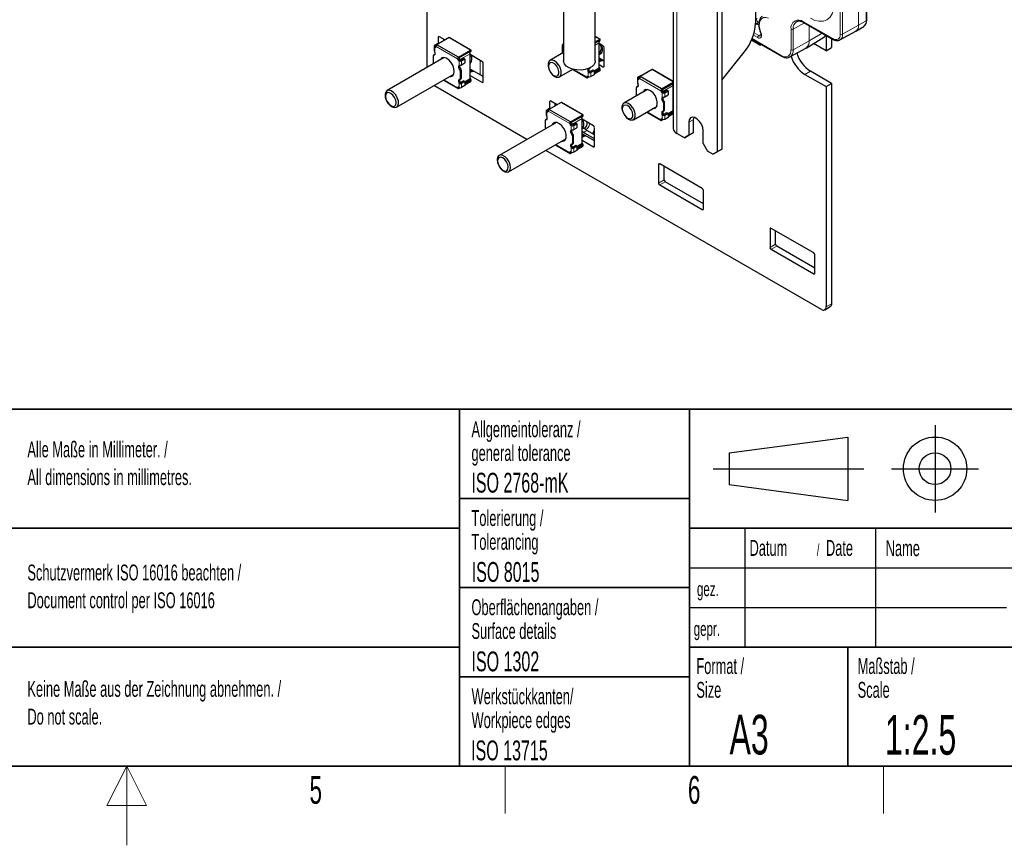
# Paper-space layout 'Blatt4' of a CAD drawing. Header units: millimetres. Extents: x 5 to 418, y 2 to 292.
# Tile 41 of 52: x 203 to 328, y 2 to 106. Entities that reach past the tile are written whole.
import ezdxf

# ---------------------------------------------------------------- set-up
doc = ezdxf.new("R2010")
doc.units = ezdxf.units.MM
doc.layers.add('SLD-0', color=7, linetype='Continuous')
doc.styles.add('SLDTEXTSTYLE0', font='TXT', dxfattribs={"width": 0.605})

# ---------------------------------------------------------------- blocks, each defined once
blk = doc.blocks.new('SW_NOTE_0_56')
at = {"layer": 'SLD-0', "color": 0, "attachment_point": 1, "style": 'SLDTEXTSTYLE0'}
for s, insert, char_height in [('Basisgerät mit Zubehör', (0, 6.45), 5), ('basic device with accessories', (1.31, -0.2), 3.5)]:
    blk.add_mtext(s, dxfattribs=dict(at, insert=insert, char_height=char_height))
blk = doc.blocks.new('SW_NOTE_0_60')
at = {"layer": 'SLD-0', "color": 0, "char_height": 2, "attachment_point": 1, "style": 'SLDTEXTSTYLE0'}
for s, insert in [('Alle Maße in Millimeter. /', (0, 2.58)), ('All dimensions in millimetres.', (0, -0.92))]:
    blk.add_mtext(s, dxfattribs=dict(at, insert=insert))
blk = doc.blocks.new('SW_NOTE_0_63')
at = {"layer": 'SLD-0', "color": 0, "char_height": 2, "attachment_point": 1, "style": 'SLDTEXTSTYLE0'}
for s, insert in [('Keine Maße aus der Zeichnung abnehmen. /', (0, 2.58)), ('Do not scale.', (0, -0.92))]:
    blk.add_mtext(s, dxfattribs=dict(at, insert=insert))
blk = doc.blocks.new('SW_NOTE_0_64')
at = {"layer": 'SLD-0', "color": 0, "char_height": 2, "attachment_point": 1, "style": 'SLDTEXTSTYLE0'}
for s, insert in [('Schutzvermerk ISO 16016 beachten /', (0, 2.58)), ('Document control per ISO 16016', (0, -0.92))]:
    blk.add_mtext(s, dxfattribs=dict(at, insert=insert))
blk = doc.blocks.new('SW_NOTE_0_65')
at = {"layer": 'SLD-0', "color": 0, "char_height": 2, "attachment_point": 1, "style": 'SLDTEXTSTYLE0'}
for s, insert in [('Werkstückkanten/', (0, 2.58)), ('Workpiece edges', (0, -0.42))]:
    blk.add_mtext(s, dxfattribs=dict(at, insert=insert))
blk = doc.blocks.new('SW_NOTE_0_66')
at = {"layer": 'SLD-0', "color": 0, "char_height": 2, "attachment_point": 1, "style": 'SLDTEXTSTYLE0'}
for s, insert in [('Oberflächenangaben /', (0, 2.58)), ('Surface details', (0, -0.42))]:
    blk.add_mtext(s, dxfattribs=dict(at, insert=insert))
blk = doc.blocks.new('SW_NOTE_0_67')
at = {"layer": 'SLD-0', "color": 0, "char_height": 2, "attachment_point": 1, "style": 'SLDTEXTSTYLE0'}
for s, insert in [('Tolerierung /', (0, 2.58)), ('Tolerancing', (0, -0.42))]:
    blk.add_mtext(s, dxfattribs=dict(at, insert=insert))
blk = doc.blocks.new('SW_NOTE_0_68')
at = {"layer": 'SLD-0', "color": 0, "char_height": 2, "attachment_point": 1, "style": 'SLDTEXTSTYLE0'}
for s, insert in [('Allgemeintoleranz /', (0, 2.58)), ('general tolerance', (0, -0.42))]:
    blk.add_mtext(s, dxfattribs=dict(at, insert=insert))
blk = doc.blocks.new('SW_NOTE_0_69')
at = {"layer": 'SLD-0', "color": 0, "char_height": 2, "attachment_point": 1, "style": 'SLDTEXTSTYLE0'}
for s, insert in [('Format /', (0, 2.58)), ('Size', (0, -0.42))]:
    blk.add_mtext(s, dxfattribs=dict(at, insert=insert))
blk = doc.blocks.new('SW_NOTE_0_70')
at = {"layer": 'SLD-0', "color": 0, "attachment_point": 1, "style": 'SLDTEXTSTYLE0'}
for s, insert, char_height in [('Datum', (0, 2.58), 2), ('Date', (9.64, 2.58), 2), ('/', (8.48, 2.08), 1.5)]:
    blk.add_mtext(s, dxfattribs=dict(at, insert=insert, char_height=char_height))
blk = doc.blocks.new('SW_NOTE_0_71')
at = {"layer": 'SLD-0', "color": 0, "char_height": 2, "attachment_point": 1, "style": 'SLDTEXTSTYLE0'}
for s, insert in [('Maßstab /', (0, 2.58)), ('Scale', (0, -0.42))]:
    blk.add_mtext(s, dxfattribs=dict(at, insert=insert))

psp = doc.layouts.new('Blatt4')

# ---------------------------------------------------------------- linework, layer by layer
at = {"color": 7, "linetype": 'Continuous', "lineweight": 25}
for p, q in [((285.96, 214.91), (285.96, 92.43)), ((291.52, 210.67), (291.52, 89.49)), ((292.08, 210.99), (292.08, 89.82)), ((296.33, 128.22), (296.33, 105.69)), ((272.12, 118.9), (272.12, 100.94)), ((276.12, 100.94), (276.12, 118.9)), ((254.89, 100.1), (254.89, 111.74)), ((310.37, 106.09), (310.37, 111.82)), ((302.45, 105.79), (306.13, 103.66)), ((296.98, 104.52), (296.98, 104.51)), ((306.99, 103.59), (308.99, 104.69)), ((308.98, 104.7), (309.02, 104.73)), ((309.02, 104.7), (310, 105.3)), ((310, 105.3), (310.02, 105.31)), ((256.26, 103.14), (255.86, 102.91)), ((257.67, 103.88), (256.13, 102.99)), ((256.33, 103.1), (256.26, 103.14)), ((256.3, 103.9), (256.3, 103.11)), ((257.15, 103.58), (256.45, 103.99)), ((257.01, 103.5), (257.01, 103.66)), ((260.38, 102.31), (257.67, 103.88)), ((260.42, 102.3), (257.71, 103.87)), ((272.1, 104.18), (272.1, 103.66)), ((276.73, 103.66), (276.12, 104.01)), ((276.69, 103.67), (276.12, 104)), ((276.12, 103.35), (276.69, 103.67)), ((276.12, 103.21), (276.6, 103.47)), ((276.61, 103.46), (276.57, 103.42)), ((276.6, 103.36), (276.75, 103.56)), ((276.75, 103.56), (276.61, 103.48)), ((276.61, 103.48), (276.61, 103.46)), ((276.62, 100.08), (276.62, 103.21)), ((276.75, 103.56), (276.75, 103.64)), ((295.84, 103.58), (296.89, 102.98)), ((295.89, 103.69), (299.62, 101.54)), ((302.72, 102.56), (304.95, 103.92)), ((305.24, 102.21), (303.65, 103.13)), ((304.95, 103.92), (304.97, 103.93)), ((305.24, 104.18), (305.24, 102.21)), ((305.94, 103.77), (305.94, 102.62)), ((255.79, 102.81), (255.79, 102.3)), ((255.86, 102.72), (255.9, 102.7)), ((255.99, 102.83), (256.06, 102.88)), ((256.02, 102.77), (255.99, 102.79)), ((256.02, 102.77), (256.04, 102.76)), ((256.04, 102.78), (256.04, 102.76)), ((258.85, 101.42), (256.13, 102.99)), ((258.85, 101.42), (260.38, 102.31)), ((258.91, 101.33), (260.29, 102.11)), ((260.3, 102.1), (260.27, 102.05)), ((260.29, 101.99), (260.45, 102.19)), ((260.45, 102.19), (260.3, 102.11)), ((260.3, 102.11), (260.3, 102.1)), ((260.45, 102.19), (260.45, 102.27)), ((272.12, 102), (270.39, 101)), ((272, 102.02), (272, 102.98)), ((272.12, 103.11), (272.04, 103.06)), ((272.08, 103.07), (272.12, 103.08)), ((277.09, 102.85), (276.62, 103.12)), ((276.62, 101.94), (276.71, 102.03)), ((276.63, 101.95), (276.88, 101.99)), ((276.76, 102.98), (276.73, 103.06)), ((276.88, 101.99), (276.95, 102.01)), ((277.24, 100.28), (277.24, 102.6)), ((292.08, 98.52), (294.91, 102.04)), ((300.68, 101.44), (302.69, 102.54)), ((302.67, 102.55), (302.71, 102.58)), ((305.24, 102.21), (305.94, 102.62)), ((257.07, 101.36), (249.85, 97.19)), ((255.7, 100.66), (255.7, 101.62)), ((255.86, 101.77), (255.73, 101.7)), ((258.75, 101.2), (258.75, 101.21)), ((258.88, 101.27), (258.88, 101.29)), ((258.89, 100.97), (258.93, 100.95)), ((259.02, 101.04), (259.02, 101.1)), ((259.06, 101.02), (259.02, 101.04)), ((259.53, 101.25), (259.13, 101.02)), ((259.25, 100.95), (259.66, 101.18)), ((259.25, 100.45), (259.66, 100.68)), ((259.66, 101.18), (259.53, 101.25)), ((259.66, 101.18), (259.66, 100.68)), ((260.32, 98.71), (260.32, 101.85)), ((261.82, 100.88), (260.32, 101.75)), ((277.24, 100.93), (276.62, 101.29)), ((276.98, 100.98), (276.62, 101.18)), ((276.86, 100.97), (276.62, 100.83)), ((259.02, 100.1), (259.02, 100.38)), ((259.09, 99.66), (259.09, 98.7)), ((259.22, 98.77), (259.22, 99.73)), ((260.32, 100.6), (260.34, 100.61)), ((261.96, 98.97), (260.32, 99.92)), ((260.67, 99.61), (260.32, 99.81)), ((260.56, 99.6), (260.32, 99.46)), ((261.96, 98.32), (261.96, 100.64)), ((271.59, 98.92), (273.27, 99.89)), ((273.25, 99.88), (275.1, 98.81)), ((275.33, 99.7), (275.33, 99.97)), ((275.36, 99.98), (275.49, 100.05)), ((275.43, 99.6), (275.84, 99.83)), ((275.96, 99.7), (275.56, 99.46)), ((275.96, 99.58), (276.55, 99.91)), ((276.6, 99.78), (275.96, 99.41)), ((275.96, 99.7), (275.96, 99.19)), ((276.69, 99.69), (275.96, 99.27)), ((276.57, 99.93), (276.61, 99.85)), ((276.61, 99.79), (276.75, 99.88)), ((276.61, 99.85), (276.61, 99.79)), ((276.62, 100.47), (277.09, 100.2)), ((276.75, 99.88), (276.62, 100.19)), ((276.75, 99.8), (276.75, 99.88)), ((283.31, 99.85), (281.77, 98.97)), ((285.96, 98.32), (283.31, 99.85)), ((285.96, 98.33), (283.35, 99.84)), ((305.94, 98.11), (303.28, 99.65)), ((251.05, 95.11), (258.27, 99.28)), ((256.95, 98.51), (258.8, 97.45)), ((259.02, 98.34), (259.02, 98.61)), ((259.05, 98.62), (259.18, 98.69)), ((259.13, 98.23), (259.53, 98.46)), ((259.66, 98.33), (259.25, 98.1)), ((259.66, 98.21), (260.24, 98.55)), ((260.29, 98.42), (259.66, 98.04)), ((259.66, 98.33), (259.66, 97.83)), ((260.38, 98.32), (259.66, 97.9)), ((260.27, 98.57), (260.3, 98.48)), ((260.3, 98.43), (260.45, 98.51)), ((260.3, 98.48), (260.3, 98.43)), ((260.32, 99.11), (261.82, 98.24)), ((260.45, 98.51), (260.32, 98.83)), ((260.45, 98.43), (260.45, 98.51)), ((275.06, 98.9), (275.06, 98.92)), ((275.36, 98.92), (275.15, 98.8)), ((275.19, 98.98), (275.19, 98.99)), ((275.23, 98.96), (275.2, 98.98)), ((275.22, 98.97), (275.22, 98.97)), ((275.96, 99.19), (275.56, 98.96)), ((281.43, 98.79), (281.43, 98.28)), ((281.9, 99.12), (281.5, 98.88)), ((281.5, 98.7), (281.54, 98.67)), ((281.63, 98.81), (281.7, 98.85)), ((281.66, 98.75), (281.63, 98.77)), ((281.66, 98.75), (281.68, 98.74)), ((281.68, 98.76), (281.68, 98.74)), ((284.49, 97.4), (281.77, 98.97)), ((281.97, 99.08), (281.9, 99.12)), ((284.49, 97.4), (285.96, 98.25)), ((302.58, 99.24), (305.24, 97.7)), ((267.49, 91.04), (255.75, 97.82)), ((258.75, 97.54), (258.75, 97.55)), ((259.06, 97.56), (258.85, 97.44)), ((258.88, 97.61), (258.88, 97.62)), ((258.93, 97.6), (258.89, 97.62)), ((258.91, 97.61), (258.91, 97.61)), ((259.66, 97.83), (259.25, 97.6)), ((282.71, 97.33), (279.73, 95.61)), ((281.34, 96.63), (281.34, 97.59)), ((281.5, 97.75), (281.37, 97.68)), ((284.39, 97.17), (284.39, 97.19)), ((284.52, 97.25), (284.52, 97.26)), ((284.53, 96.95), (284.57, 96.92)), ((284.55, 97.3), (285.93, 98.08)), ((284.66, 97.02), (284.66, 97.08)), ((284.7, 97), (284.66, 97.02)), ((285.17, 97.23), (284.77, 97)), ((284.89, 96.92), (285.3, 97.16)), ((285.3, 97.16), (285.17, 97.23)), ((285.3, 97.16), (285.3, 96.66)), ((285.94, 98.08), (285.91, 98.03)), ((285.93, 97.97), (285.96, 98.01)), ((285.96, 98.1), (285.94, 98.09)), ((285.94, 98.09), (285.94, 98.08)), ((285.96, 94.69), (285.96, 97.83)), ((285.96, 97.73), (285.96, 97.73)), ((305.24, 97.7), (305.94, 98.11)), ((305.24, 97.7), (305.24, 69.91)), ((305.94, 98.11), (305.94, 70.32)), ((271.81, 95.71), (270.27, 94.83)), ((270.36, 95.79), (270.36, 94.95)), ((271.3, 95.41), (270.5, 95.87)), ((274.53, 94.14), (271.81, 95.71)), ((274.56, 94.13), (271.85, 95.7)), ((284.66, 96.08), (284.66, 96.36)), ((284.86, 94.75), (284.86, 95.71)), ((284.89, 96.42), (285.3, 96.66)), ((285.96, 96.56), (285.96, 96.56)), ((285.96, 96.16), (285.96, 96.16)), ((285.96, 95.9), (285.96, 95.9)), ((285.96, 95.79), (285.96, 95.79)), ((269.93, 94.65), (269.93, 94.13)), ((270.4, 94.98), (270, 94.74)), ((270, 94.55), (270.04, 94.53)), ((270.13, 94.67), (270.2, 94.71)), ((270.17, 94.61), (270.13, 94.63)), ((270.17, 94.61), (270.18, 94.6)), ((270.18, 94.61), (270.18, 94.6)), ((272.99, 93.26), (270.27, 94.83)), ((270.47, 94.94), (270.4, 94.98)), ((271.07, 95.28), (271.07, 95.54)), ((280.93, 93.53), (283.91, 95.25)), ((282.59, 94.49), (284.44, 93.42)), ((284.66, 94.31), (284.66, 94.58)), ((284.69, 94.59), (284.82, 94.67)), ((284.73, 95.63), (284.73, 94.68)), ((284.77, 94.21), (285.17, 94.44)), ((285.3, 94.19), (285.88, 94.53)), ((285.91, 94.54), (285.94, 94.46)), ((285.94, 94.46), (285.94, 94.41)), ((285.96, 95.44), (285.96, 95.44)), ((285.96, 95.08), (285.96, 95.08)), ((285.96, 94.8), (285.96, 94.81)), ((271.21, 93.19), (263.99, 89.02)), ((269.84, 92.49), (269.84, 93.45)), ((270, 93.61), (269.88, 93.53)), ((272.99, 93.26), (274.53, 94.14)), ((273.05, 93.16), (274.43, 93.94)), ((274.45, 93.94), (274.41, 93.89)), ((274.43, 93.83), (274.59, 94.03)), ((274.59, 94.03), (274.45, 93.95)), ((274.45, 93.95), (274.45, 93.94)), ((274.46, 90.55), (274.46, 93.69)), ((275.88, 92.77), (274.46, 93.59)), ((274.59, 94.03), (274.59, 94.11)), ((284.39, 93.51), (284.39, 93.53)), ((284.7, 93.54), (284.49, 93.41)), ((284.52, 93.59), (284.52, 93.6)), ((284.57, 93.57), (284.53, 93.59)), ((284.55, 93.58), (284.55, 93.58)), ((285.3, 94.31), (284.89, 94.07)), ((285.3, 93.81), (284.89, 93.57)), ((285.93, 94.39), (285.3, 94.02)), ((285.3, 94.31), (285.3, 93.81)), ((285.96, 94.26), (285.3, 93.88)), ((285.94, 94.41), (285.96, 94.41)), ((287.93, 93.2), (287.93, 91.57)), ((288.54, 93.83), (288.49, 93.53)), ((288.49, 93.53), (288.49, 91.89)), ((272.89, 93.03), (272.89, 93.05)), ((273.02, 93.11), (273.02, 93.12)), ((273.03, 92.8), (273.07, 92.78)), ((273.2, 92.86), (273.16, 92.88)), ((273.17, 92.87), (273.17, 92.94)), ((273.17, 91.94), (273.17, 92.22)), ((273.67, 93.09), (273.27, 92.86)), ((273.4, 92.78), (273.8, 93.02)), ((273.4, 92.28), (273.8, 92.51)), ((273.8, 93.02), (273.67, 93.09)), ((273.8, 93.02), (273.8, 92.51)), ((274.46, 92.42), (274.71, 92.46)), ((274.46, 92.44), (274.48, 92.45)), ((274.65, 91.91), (274.46, 92.04)), ((276.02, 91.61), (275.07, 92.16)), ((276.02, 90.21), (276.02, 92.52)), ((289.74, 90.52), (289.74, 92.15)), ((265.19, 86.94), (272.41, 91.11)), ((273.23, 91.49), (273.23, 90.53)), ((273.36, 90.61), (273.36, 91.57)), ((276.02, 90.86), (274.46, 91.76)), ((274.81, 91.45), (274.46, 91.65)), ((274.7, 91.44), (274.46, 91.3)), ((274.46, 90.94), (275.88, 90.12)), ((276.02, 91.12), (274.65, 91.91)), ((275.85, 91.71), (276.02, 91.81)), ((287.36, 91.24), (286.43, 91.78)), ((287.36, 91.24), (287.93, 91.57)), ((287.93, 91.57), (287.36, 91.24)), ((287.93, 91.57), (288.49, 91.89)), ((288.49, 91.89), (287.93, 91.57)), ((304.67, 69.58), (269.89, 89.66)), ((271.09, 90.35), (272.94, 89.28)), ((273.02, 89.45), (273.02, 89.46)), ((273.17, 90.17), (273.17, 90.44)), ((273.2, 90.45), (273.32, 90.53)), ((273.27, 90.07), (273.67, 90.3)), ((273.8, 90.17), (273.4, 89.93)), ((273.8, 89.66), (273.4, 89.43)), ((273.8, 90.05), (274.39, 90.38)), ((274.43, 90.25), (273.8, 89.88)), ((273.8, 90.17), (273.8, 89.66)), ((274.53, 90.16), (273.8, 89.74)), ((274.41, 90.4), (274.45, 90.32)), ((274.45, 90.26), (274.59, 90.35)), ((274.45, 90.32), (274.45, 90.26)), ((274.59, 90.35), (274.46, 90.67)), ((274.59, 90.27), (274.59, 90.35)), ((289.74, 90.52), (290.3, 89.54)), ((290.95, 89.17), (290.3, 89.54)), ((290.95, 89.17), (291.52, 89.49)), ((291.52, 89.49), (290.95, 89.17)), ((291.52, 89.49), (292.08, 89.82)), ((292.08, 89.82), (291.52, 89.49)), ((272.89, 89.37), (272.89, 89.39)), ((273.2, 89.39), (272.99, 89.27)), ((273.07, 89.43), (273.03, 89.45)), ((273.05, 89.44), (273.05, 89.44)), ((284.11, 87.85), (284.11, 85.54)), ((289.62, 84.83), (284.25, 87.94)), ((284.82, 85.94), (284.82, 87.61)), ((284.25, 85.29), (289.62, 82.19)), ((289.77, 82.92), (284.96, 85.7)), ((289.77, 82.27), (289.77, 84.59)), ((298.17, 79.74), (298.17, 77.42)), ((303.68, 76.72), (298.31, 79.82)), ((298.87, 77.83), (298.87, 79.49)), ((298.31, 77.18), (303.68, 74.07)), ((303.82, 74.81), (299.01, 77.58)), ((303.82, 74.15), (303.82, 76.47)), ((305.07, 69.54), (305.78, 69.95))]:
    psp.add_line(p, q, dxfattribs=at)
at = {"color": 7, "linetype": 'Continuous', "lineweight": 18}
for p, q in [((286.43, 214.26), (286.43, 91.78)), ((309.34, 213.87), (309.34, 105.43)), ((309.34, 105.43), (309.34, 213.86)), ((307.04, 104.31), (307.04, 212.74)), ((307.32, 212.74), (307.32, 104.3)), ((310.31, 106.01), (310.31, 111.74)), ((296.64, 105.85), (296.77, 105.78)), ((302.52, 105.75), (301.1, 104.96)), ((302.41, 105.88), (306.09, 103.75)), ((309.34, 105.43), (310.31, 106.01)), ((296.16, 104.47), (296.76, 104.13)), ((296.5, 105.61), (296.32, 105.5)), ((296.76, 105.46), (296.5, 105.61)), ((300.82, 102.35), (300.82, 104.96)), ((301.1, 104.96), (301.1, 102.34)), ((303.11, 103.47), (303.11, 105.4)), ((303.12, 105.4), (303.12, 103.47)), ((303.12, 103.47), (304.76, 104.45)), ((307.32, 104.3), (309.34, 105.43)), ((256.3, 103.9), (256.45, 103.99)), ((276.12, 102.93), (276.62, 103.21)), ((276.61, 103.46), (276.6, 103.47)), ((295.91, 103.75), (299.58, 101.63)), ((296.62, 103.88), (296.08, 104.2)), ((297.04, 104.3), (296.76, 104.13)), ((301.1, 102.34), (303.11, 103.47)), ((255.86, 102.12), (255.86, 102.72)), ((255.9, 102.7), (256.02, 102.77)), ((255.99, 102.83), (255.99, 102.79)), ((256.04, 102.76), (258.75, 101.2)), ((260.3, 102.1), (260.29, 102.11)), ((272.08, 103.07), (272.12, 103.1)), ((296.89, 102.98), (297.01, 103.05)), ((255.77, 101.71), (255.9, 101.78)), ((258.75, 101.21), (258.88, 101.29)), ((259.02, 101.04), (258.89, 100.97)), ((258.93, 100.95), (258.93, 100.35)), ((259.02, 101.1), (260.32, 101.85)), ((259.25, 100.45), (259.25, 100.95)), ((261.58, 101.02), (261.58, 99.2)), ((276.62, 101.1), (276.86, 100.97)), ((259.14, 99.91), (259.02, 99.83)), ((259.22, 99.73), (259.09, 99.66)), ((260.32, 99.74), (260.56, 99.6)), ((275.06, 98.92), (273.43, 99.85)), ((275.23, 99.56), (275.23, 98.96)), ((275.56, 98.96), (275.56, 99.46)), ((276.62, 100.08), (275.96, 99.7)), ((276.46, 99.86), (276.6, 99.78)), ((276.52, 99.9), (276.61, 99.85)), ((277.09, 100.2), (277.24, 100.28)), ((302.58, 99.24), (303.28, 99.65)), ((258.75, 97.55), (257.01, 98.55)), ((258.93, 98.2), (258.93, 97.6)), ((259.22, 98.77), (259.09, 98.7)), ((260.32, 98.71), (259.66, 98.33)), ((260.15, 98.5), (260.29, 98.42)), ((260.21, 98.53), (260.3, 98.48)), ((261.82, 98.24), (261.96, 98.32)), ((275.19, 98.98), (275.06, 98.9)), ((275.19, 98.99), (275.22, 98.97)), ((281.5, 98.1), (281.5, 98.7)), ((281.54, 98.67), (281.66, 98.75)), ((281.63, 98.77), (281.63, 98.81)), ((281.68, 98.74), (284.39, 97.17)), ((258.88, 97.61), (258.75, 97.54)), ((258.88, 97.62), (258.91, 97.61)), ((259.25, 97.6), (259.25, 98.1)), ((281.41, 97.68), (281.54, 97.76)), ((284.39, 97.19), (284.52, 97.26)), ((284.66, 97.02), (284.53, 96.95)), ((284.57, 96.92), (284.57, 96.32)), ((284.66, 97.08), (285.96, 97.83)), ((284.89, 96.42), (284.89, 96.92)), ((285.94, 98.08), (285.93, 98.08)), ((270.36, 95.79), (270.5, 95.87)), ((284.78, 95.89), (284.66, 95.81)), ((284.86, 95.71), (284.73, 95.63)), ((285.96, 95.72), (285.96, 95.71)), ((270, 93.96), (270, 94.55)), ((270.04, 94.53), (270.17, 94.61)), ((270.13, 94.63), (270.13, 94.67)), ((270.18, 94.6), (272.89, 93.03)), ((284.39, 93.53), (282.65, 94.53)), ((284.86, 94.75), (284.73, 94.68)), ((285.96, 94.69), (285.3, 94.31)), ((285.79, 94.47), (285.93, 94.39)), ((285.85, 94.51), (285.94, 94.46)), ((269.91, 93.54), (270.04, 93.62)), ((273.17, 92.94), (274.46, 93.69)), ((274.45, 93.94), (274.43, 93.94)), ((284.52, 93.59), (284.39, 93.51)), ((284.52, 93.6), (284.55, 93.58)), ((284.57, 94.17), (284.57, 93.57)), ((284.89, 93.57), (284.89, 94.07)), ((287.93, 93.2), (288.49, 93.53)), ((272.89, 93.05), (273.02, 93.12)), ((273.16, 92.88), (273.03, 92.8)), ((273.07, 92.78), (273.07, 92.18)), ((273.4, 92.28), (273.4, 92.78)), ((274.65, 91.91), (275.07, 92.16)), ((273.28, 91.74), (273.16, 91.67)), ((273.36, 91.57), (273.23, 91.49)), ((274.46, 91.57), (274.7, 91.44)), ((272.89, 89.39), (271.16, 90.39)), ((273.02, 89.46), (273.05, 89.44)), ((273.07, 90.03), (273.07, 89.43)), ((273.36, 90.61), (273.23, 90.53)), ((273.4, 89.43), (273.4, 89.93)), ((274.46, 90.55), (273.8, 90.17)), ((274.29, 90.33), (274.43, 90.25)), ((274.36, 90.37), (274.45, 90.32)), ((275.88, 90.12), (276.02, 90.21)), ((273.02, 89.45), (272.89, 89.37)), ((284.11, 87.85), (284.25, 87.94)), ((284.11, 85.54), (284.82, 85.94)), ((284.25, 85.29), (284.96, 85.7)), ((289.62, 82.19), (289.77, 82.27)), ((298.17, 79.74), (298.31, 79.82)), ((298.17, 77.42), (298.87, 77.83)), ((298.31, 77.18), (299.01, 77.58)), ((303.68, 74.07), (303.82, 74.15)), ((305.24, 69.91), (305.94, 70.32))]:
    psp.add_line(p, q, dxfattribs=at)
at = {"color": 7, "linetype": 'Continuous', "lineweight": 18, "flags": 128}
for points in [[(306.22, 108.04), (306.17, 107.41), (306, 106.86), (305.72, 106.43), (305.35, 106.12), (304.91, 105.96), (304.39, 105.94), (303.84, 106.06), (303.26, 106.33)], [(296.5, 105.61), (296.4, 105.69), (296.33, 105.77)], [(296.55, 106.3), (296.5, 106.28), (296.47, 106.24), (296.46, 106.18), (296.46, 106.11), (296.49, 106.03), (296.53, 105.96), (296.58, 105.9), (296.64, 105.85)], [(297.98, 106.35), (297.66, 106.43), (297.36, 106.41), (297.12, 106.29), (296.94, 106.06), (296.84, 105.75), (296.82, 105.37), (296.88, 104.95), (297.03, 104.51)], [(297.03, 104.51), (297.08, 104.34), (297.1, 104.18), (297.09, 104.04), (297.04, 103.93), (296.97, 103.85), (296.86, 103.82), (296.74, 103.83), (296.62, 103.88)], [(296.98, 104.51), (296.98, 104.51), (296.99, 104.51), (297.01, 104.51), (297.03, 104.51)], [(304.97, 103.93), (305.11, 104.05), (305.21, 104.19)], [(274.85, 92.31), (274.92, 92.32), (275.16, 92.43), (275.32, 92.66), (275.38, 92.98), (275.38, 93.05)]]:
    psp.add_lwpolyline(points, dxfattribs=at)
at = {"color": 7, "linetype": 'Continuous', "lineweight": 25, "flags": 128}
for points in [[(307.01, 103.6), (307, 103.59), (306.99, 103.59)], [(255.77, 101.71), (255.82, 101.71), (255.87, 101.74), (255.9, 101.78), (255.92, 101.83), (255.92, 101.89), (255.91, 101.97), (255.89, 102.04), (255.86, 102.12)], [(255.9, 102.7), (255.92, 102.69), (255.95, 102.68), (255.97, 102.68), (255.99, 102.69), (256.01, 102.7), (256.02, 102.72), (256.03, 102.74), (256.04, 102.76)], [(276.91, 102.95), (277.01, 102.57), (277.01, 102.2), (276.9, 101.92), (276.69, 101.76), (276.62, 101.74)], [(296.89, 102.98), (296.92, 102.97), (296.95, 102.96), (296.97, 102.96), (296.99, 102.97), (297.01, 102.98), (297.02, 103), (297.03, 103.03), (297.03, 103.03)], [(258.33, 99.62), (258.28, 100), (258.13, 100.39), (257.9, 100.77), (257.62, 101.07), (257.32, 101.28), (257.02, 101.36), (256.76, 101.32), (256.57, 101.14), (256.52, 101.04)], [(256.8, 101.33), (256.7, 101.22), (256.65, 101.11)], [(271.73, 100.03), (271.53, 100.4), (271.28, 100.72), (270.99, 100.94), (270.7, 101.05), (270.44, 101.02), (270.26, 100.87), (270.16, 100.61), (270.16, 100.26), (270.26, 99.89), (270.45, 99.52), (270.71, 99.2), (271, 98.98), (271.29, 98.87), (271.54, 98.9), (271.73, 99.05), (271.83, 99.31), (271.83, 99.66), (271.73, 100.03)], [(271.45, 99.95), (271.28, 100.28), (271.04, 100.55), (270.78, 100.72), (270.53, 100.76), (270.33, 100.67), (270.22, 100.46), (270.2, 100.17), (270.29, 99.83), (270.46, 99.5), (270.7, 99.23), (270.96, 99.06), (271.21, 99.02), (271.41, 99.11), (271.52, 99.32), (271.54, 99.61), (271.45, 99.95)], [(276.12, 100.94), (276.11, 100.82), (275.98, 100.51), (275.72, 100.24), (275.33, 100.02), (274.86, 99.86), (274.33, 99.79), (273.78, 99.8), (273.26, 99.89), (272.81, 100.07), (272.45, 100.3), (272.22, 100.59), (272.13, 100.9), (272.12, 100.94)], [(300.71, 101.46), (300.69, 101.45), (300.68, 101.44)], [(257.72, 98.96), (257.9, 98.96), (258.13, 99.07), (258.28, 99.3), (258.33, 99.62)], [(258.93, 100.35), (258.89, 100.31), (258.87, 100.26), (258.86, 100.2), (258.87, 100.12), (258.89, 100.05), (258.92, 99.97), (258.96, 99.9), (259.02, 99.83)], [(275.32, 99.97), (275.27, 99.97), (275.23, 99.94), (275.2, 99.9), (275.18, 99.85), (275.17, 99.79), (275.18, 99.71), (275.2, 99.64), (275.23, 99.56)], [(257.85, 99.03), (258.03, 99.03), (258.11, 99.06)], [(259.02, 98.61), (258.96, 98.6), (258.92, 98.58), (258.89, 98.54), (258.87, 98.49), (258.86, 98.42), (258.87, 98.35), (258.89, 98.27), (258.93, 98.2)], [(275.2, 98.98), (275.17, 98.99), (275.15, 99), (275.12, 99), (275.1, 98.99), (275.09, 98.98), (275.07, 98.96), (275.06, 98.94), (275.06, 98.92)], [(275.22, 98.97), (275.21, 98.97), (275.21, 98.97), (275.2, 98.97), (275.2, 98.97), (275.19, 98.97), (275.19, 98.97), (275.19, 98.97), (275.19, 98.98)], [(281.54, 98.67), (281.56, 98.66), (281.59, 98.66), (281.61, 98.66), (281.63, 98.66), (281.65, 98.67), (281.66, 98.69), (281.67, 98.71), (281.68, 98.74)], [(249.85, 97.19), (249.68, 97.01), (249.6, 96.73), (249.62, 96.37), (249.75, 95.99), (249.95, 95.63), (250.22, 95.33), (250.51, 95.13), (250.8, 95.05), (251.04, 95.1), (251.21, 95.28), (251.29, 95.56), (251.27, 95.92), (251.14, 96.3), (250.94, 96.66), (250.67, 96.96), (250.38, 97.16), (250.09, 97.24), (249.85, 97.19)], [(249.85, 96.9), (249.7, 96.74), (249.65, 96.47), (249.7, 96.14), (249.84, 95.81), (250.06, 95.51), (250.32, 95.3), (250.58, 95.21), (250.8, 95.25), (250.94, 95.41), (251, 95.68), (250.95, 96.01), (250.8, 96.34), (250.59, 96.64), (250.33, 96.85), (250.07, 96.94), (249.85, 96.9)], [(258.89, 97.62), (258.87, 97.63), (258.84, 97.64), (258.82, 97.64), (258.8, 97.63), (258.78, 97.62), (258.77, 97.6), (258.76, 97.58), (258.75, 97.55)], [(258.91, 97.61), (258.91, 97.6), (258.9, 97.6), (258.9, 97.6), (258.89, 97.6), (258.89, 97.6), (258.89, 97.6), (258.88, 97.61), (258.88, 97.61)], [(281.41, 97.68), (281.46, 97.69), (281.51, 97.71), (281.54, 97.75), (281.56, 97.81), (281.56, 97.87), (281.55, 97.94), (281.53, 98.02), (281.5, 98.1)], [(283.36, 94.94), (283.41, 94.93), (283.67, 94.98), (283.85, 95.15), (283.95, 95.43), (283.95, 95.78), (283.85, 96.17), (283.67, 96.56), (283.41, 96.9), (283.11, 97.16), (282.8, 97.31), (282.52, 97.33), (282.3, 97.22), (282.16, 97.01)], [(282.44, 97.31), (282.42, 97.29), (282.29, 97.09)], [(284.57, 96.32), (284.53, 96.29), (284.51, 96.24), (284.5, 96.17), (284.51, 96.1), (284.53, 96.03), (284.56, 95.95), (284.6, 95.88), (284.66, 95.81)], [(270.04, 94.53), (270.06, 94.52), (270.09, 94.52), (270.11, 94.52), (270.13, 94.52), (270.15, 94.53), (270.16, 94.55), (270.17, 94.57), (270.18, 94.6)], [(280.61, 95.33), (280.32, 95.55), (280.03, 95.66), (279.78, 95.64), (279.59, 95.48), (279.49, 95.22), (279.49, 94.88), (279.59, 94.5), (279.79, 94.13), (280.04, 93.82), (280.33, 93.59), (280.62, 93.48), (280.88, 93.51), (281.06, 93.66), (281.16, 93.92), (281.16, 94.27), (281.06, 94.64), (280.87, 95.01), (280.61, 95.33)], [(280.43, 95.1), (280.17, 95.3), (279.92, 95.37), (279.71, 95.31), (279.57, 95.13), (279.53, 94.85), (279.59, 94.52), (279.75, 94.19), (279.98, 93.9), (280.24, 93.7), (280.49, 93.63), (280.7, 93.69), (280.84, 93.87), (280.88, 94.15), (280.82, 94.48), (280.66, 94.82), (280.43, 95.1)], [(283.49, 95.01), (283.54, 95), (283.75, 95.03)], [(284.66, 94.58), (284.6, 94.58), (284.56, 94.56), (284.53, 94.52), (284.51, 94.46), (284.5, 94.4), (284.51, 94.32), (284.53, 94.25), (284.57, 94.17)], [(269.91, 93.54), (269.97, 93.55), (270.01, 93.57), (270.04, 93.61), (270.06, 93.67), (270.06, 93.73), (270.06, 93.8), (270.04, 93.88), (270, 93.96)], [(271.86, 90.8), (271.91, 90.79), (272.17, 90.84), (272.36, 91.01), (272.46, 91.28), (272.46, 91.64), (272.36, 92.03), (272.17, 92.42), (271.91, 92.76), (271.61, 93.02), (271.31, 93.17), (271.03, 93.19), (270.8, 93.08), (270.66, 92.87)], [(274.48, 92.45), (274.59, 92.55), (274.69, 92.79), (274.69, 93.12), (274.59, 93.48), (274.56, 93.53)], [(274.71, 92.46), (274.9, 92.54), (275.06, 92.75), (275.11, 93.05), (275.1, 93.22)], [(284.53, 93.59), (284.51, 93.61), (284.48, 93.61), (284.46, 93.61), (284.44, 93.61), (284.42, 93.59), (284.41, 93.58), (284.4, 93.55), (284.39, 93.53)], [(284.55, 93.58), (284.55, 93.58), (284.54, 93.58), (284.54, 93.58), (284.53, 93.58), (284.53, 93.58), (284.53, 93.58), (284.52, 93.58), (284.52, 93.59)], [(289.74, 92.15), (289.68, 92.54), (289.53, 92.95), (289.28, 93.32), (288.99, 93.61), (288.67, 93.8), (288.38, 93.84), (288.14, 93.75), (287.98, 93.52), (287.93, 93.2)], [(270.94, 93.17), (270.93, 93.15), (270.79, 92.95)], [(273.07, 92.18), (273.04, 92.15), (273.01, 92.1), (273.01, 92.03), (273.01, 91.96), (273.03, 91.88), (273.06, 91.81), (273.11, 91.74), (273.16, 91.67)], [(275.07, 92.16), (274.76, 92.4), (274.7, 92.46)], [(271.99, 90.87), (272.04, 90.86), (272.26, 90.89)], [(273.03, 89.45), (273.01, 89.47), (272.98, 89.47), (272.96, 89.47), (272.94, 89.47), (272.92, 89.45), (272.91, 89.44), (272.9, 89.41), (272.89, 89.39)], [(273.16, 90.44), (273.11, 90.44), (273.06, 90.41), (273.03, 90.38), (273.01, 90.32), (273.01, 90.26), (273.01, 90.18), (273.04, 90.11), (273.07, 90.03)], [(263.79, 88.79), (263.74, 88.49), (263.79, 88.12), (263.93, 87.74), (264.15, 87.39), (264.43, 87.11), (264.72, 86.94), (265, 86.89), (265.23, 86.97), (265.38, 87.18), (265.44, 87.48), (265.39, 87.84), (265.24, 88.22), (265.02, 88.57), (264.75, 88.85), (264.45, 89.03), (264.17, 89.08), (263.94, 88.99), (263.79, 88.79)], [(263.83, 88.55), (263.79, 88.28), (263.85, 87.95), (264, 87.61), (264.23, 87.32), (264.49, 87.12), (264.74, 87.04), (264.96, 87.09), (265.1, 87.27), (265.14, 87.55), (265.08, 87.88), (264.93, 88.21), (264.7, 88.5), (264.44, 88.7), (264.19, 88.78), (263.97, 88.73), (263.83, 88.55)], [(273.05, 89.44), (273.05, 89.44), (273.04, 89.44), (273.04, 89.44), (273.03, 89.44), (273.03, 89.44), (273.03, 89.44), (273.03, 89.44), (273.02, 89.45)], [(305.94, 70.32), (305.93, 70.2), (305.9, 70.09), (305.85, 70.01), (305.78, 69.95), (305.78, 69.95)]]:
    psp.add_lwpolyline(points, dxfattribs=at)
at = {"color": 7, "linetype": 'Continuous', "lineweight": 25}
for centre, radius, start, end in [((290.19, 105.97), 6.14, 320.228, 357.3607), ((256.39, 103.92), 0.0873, 50.7976, 189.2117), ((257.67, 103.8), 0.0804, 60.4151, 87.6552), ((272.19, 104.18), 0.0881, 135.8246, 224.1754), ((276.01, 103.15), 0.622, 25.1246, 28.5381), ((276.13, 103.2), 0.493, 1.4854, 26.1065), ((276.61, 103.45), 0.0277, 88.444, 121.7172), ((276.69, 103.6), 0.0785, 32.1018, 87.8907), ((255.89, 102.81), 0.1, 110.7824, 249.2173), ((255.99, 102.81), 0.0218, 110.7808, 249.2177), ((256.39, 102.74), 0.358, 136.5885, 174.3192), ((259.71, 101.79), 0.615, 25.1066, 28.5576), ((259.83, 101.84), 0.493, 1.4863, 26.1062), ((260.3, 102.08), 0.0277, 88.4539, 121.7412), ((260.38, 102.23), 0.0786, 32.1112, 87.8879), ((272.08, 103), 0.0769, 90.1994, 190.2983), ((272.24, 102.03), 0.237, 181.2109, 202.198), ((276.04, 102.54), 0.846, 323.1313, 31.2449), ((276.93, 102.59), 0.307, 2.6059, 57.3945), ((305.62, 103.26), 4.3, 198.2315, 237.123), ((255.77, 101.63), 0.0769, 90.195, 190.3003), ((255.93, 100.66), 0.237, 181.211, 202.1947), ((255.89, 101.71), 0.0664, 85.1409, 119.3426), ((259.11, 101.18), 0.358, 136.5885, 174.3192), ((259.06, 101.23), 0.308, 185.6341, 237.2039), ((258.95, 101.27), 0.07, 122.5135, 164.3004), ((259.19, 101.3), 0.308, 185.6341, 237.2039), ((259.09, 101.26), 0.354, 242.6092, 297.3909), ((258.5, 101.08), 0.527, 2.1977, 30.4388), ((259.09, 101.09), 0.0768, 242.609, 297.3915), ((259.67, 101.21), 0.895, 318.2665, 32.7765), ((261.65, 100.63), 0.307, 2.6057, 57.3948), ((276.93, 100.89), 0.0966, 27.7468, 129.7727), ((304.87, 102.82), 4.25, 197.7798, 237.3467), ((259.43, 100.23), 0.43, 158.7378, 228.9277), ((258.81, 99.64), 0.28, 2.8157, 43.1669), ((258.94, 99.72), 0.28, 2.8157, 43.1669), ((260.62, 99.53), 0.0966, 27.7506, 129.7689), ((275.69, 99.85), 0.387, 160.7489, 213.0663), ((275.32, 100.05), 0.0728, 268.7637, 359.9542), ((275.44, 100.12), 0.0789, 303.249, 352.9598), ((276.27, 100.12), 0.524, 213.6363, 233.875), ((276.49, 100.02), 0.123, 300.0693, 314.4891), ((276.42, 100.07), 0.201, 318.5332, 3.634), ((276.56, 99.83), 0.0586, 301.448, 321.5569), ((276.39, 99.93), 0.384, 320.4499, 339.549), ((277.15, 100.27), 0.0873, 230.797, 9.2154), ((283.31, 99.77), 0.0805, 60.4386, 87.6458), ((259.39, 98.48), 0.4, 161.606, 212.209), ((259.02, 98.68), 0.0769, 270.2054, 10.2959), ((259.13, 98.76), 0.0896, 305.3438, 5.9712), ((259.97, 98.75), 0.524, 213.6365, 233.8747), ((260.18, 98.66), 0.123, 300.0927, 314.4678), ((260.12, 98.7), 0.202, 318.5336, 3.6336), ((260.26, 98.47), 0.0586, 301.448, 321.5569), ((260.09, 98.57), 0.384, 320.4488, 339.5523), ((261.88, 98.31), 0.0873, 230.7961, 9.2132), ((275.15, 98.89), 0.0919, 175.1533, 272.8705), ((275.4, 99.28), 0.354, 242.6096, 297.3904), ((281.53, 98.79), 0.1, 110.783, 249.2168), ((281.63, 98.79), 0.0218, 110.7832, 249.2168), ((282.03, 98.72), 0.358, 136.5883, 174.3204), ((258.84, 97.53), 0.0919, 175.1507, 272.8704), ((259.09, 97.91), 0.354, 242.6092, 297.3909), ((281.41, 97.61), 0.0769, 90.1992, 190.2983), ((281.53, 97.69), 0.0664, 85.1548, 119.3299), ((284.75, 97.15), 0.358, 136.5883, 174.3204), ((284.7, 97.2), 0.308, 185.6351, 237.2026), ((284.59, 97.24), 0.07, 122.5203, 164.3003), ((284.82, 97.28), 0.308, 185.6351, 237.2026), ((284.73, 97.24), 0.354, 242.6097, 297.3903), ((284.14, 97.06), 0.527, 2.1983, 30.4374), ((284.73, 97.07), 0.0769, 242.61, 297.39), ((285.34, 97.77), 0.622, 25.1246, 28.5375), ((285.47, 97.81), 0.493, 1.4853, 26.1066), ((285.94, 98.06), 0.0277, 88.444, 121.7172), ((270.45, 95.8), 0.0873, 50.7965, 189.2127), ((271.81, 95.63), 0.0804, 60.4151, 87.6552), ((281.57, 96.64), 0.237, 181.2106, 202.1982), ((285.07, 96.21), 0.43, 158.7368, 228.9289), ((284.45, 95.62), 0.28, 2.817, 43.165), ((284.58, 95.69), 0.28, 2.817, 43.165), ((270.04, 94.65), 0.1, 110.783, 249.2167), ((270.14, 94.65), 0.0218, 110.7828, 249.2157), ((270.54, 94.58), 0.358, 136.5885, 174.3192), ((285.02, 94.46), 0.387, 160.749, 213.0662), ((284.65, 94.66), 0.0769, 270.1997, 10.2974), ((284.77, 94.74), 0.0896, 305.3383, 5.9718), ((285.6, 94.73), 0.524, 213.6361, 233.8751), ((285.82, 94.63), 0.123, 300.0684, 314.4899), ((285.76, 94.68), 0.201, 318.533, 3.6342), ((269.91, 93.47), 0.0769, 90.1941, 190.3001), ((270.04, 93.55), 0.0663, 85.1385, 119.345), ((273.25, 93.01), 0.358, 136.5885, 174.3192), ((273.85, 93.63), 0.616, 25.1068, 28.5553), ((273.97, 93.67), 0.493, 1.4856, 26.1069), ((274.45, 93.92), 0.0277, 88.4539, 121.7412), ((274.52, 94.07), 0.0786, 32.1112, 87.8879), ((284.48, 93.51), 0.0919, 175.1533, 272.8705), ((284.73, 93.89), 0.354, 242.6097, 297.3903), ((285.9, 94.44), 0.0586, 301.448, 321.5569), ((270.08, 92.5), 0.237, 181.2101, 202.1981), ((273.2, 93.06), 0.308, 185.6339, 237.2039), ((273.09, 93.1), 0.07, 122.5135, 164.3004), ((273.33, 93.14), 0.308, 185.6339, 237.2039), ((273.23, 93.1), 0.354, 242.6095, 297.3905), ((272.64, 92.92), 0.527, 2.1986, 30.4376), ((273.57, 92.07), 0.43, 158.7373, 228.9281), ((273.23, 92.92), 0.0768, 242.6092, 297.3908), ((274.85, 92.48), 1.2, 322.0927, 348.3723), ((275.71, 92.51), 0.307, 2.6059, 57.3945), ((286.76, 92.51), 0.805, 185.6946, 245.6256), ((272.95, 91.48), 0.28, 2.8156, 43.1672), ((273.08, 91.55), 0.28, 2.8156, 43.1672), ((274.76, 91.36), 0.0966, 27.7506, 129.7689), ((273.52, 90.32), 0.387, 160.7483, 213.0671), ((273.16, 90.52), 0.0769, 270.2046, 10.2961), ((273.27, 90.6), 0.0896, 305.3406, 5.9729), ((274.11, 90.59), 0.524, 213.6363, 233.8749), ((274.32, 90.49), 0.123, 300.0874, 314.471), ((274.26, 90.54), 0.201, 318.5323, 3.6349), ((274.4, 90.3), 0.0586, 301.448, 321.5569), ((274.23, 90.4), 0.384, 320.4488, 339.5523), ((275.93, 90.19), 0.0873, 230.7968, 9.2129), ((272.99, 89.36), 0.0919, 175.1507, 272.8704), ((273.23, 89.75), 0.354, 242.6095, 297.3905), ((284.19, 87.87), 0.0873, 50.7967, 189.2127), ((285.12, 85.96), 0.307, 182.606, 237.3945), ((284.42, 85.55), 0.307, 182.606, 237.3945), ((289.46, 84.57), 0.307, 2.6057, 57.3946), ((289.68, 82.26), 0.0873, 230.7967, 9.2133), ((298.25, 79.75), 0.0873, 50.7969, 189.2124), ((298.47, 77.43), 0.307, 182.6061, 237.3944), ((299.18, 77.84), 0.307, 182.6061, 237.3944), ((303.52, 76.46), 0.307, 2.6065, 57.394), ((303.74, 74.14), 0.0873, 230.7976, 9.2117), ((304.89, 69.85), 0.349, 230.7957, 9.2154)]:
    psp.add_arc(centre, radius, start, end, dxfattribs=at)
at = {"color": 7, "linetype": 'Continuous', "lineweight": 18}
for centre, radius, start, end in [((296.33, 105.87), 0.308, 303.2282, 357.3489), ((301.79, 105.12), 0.982, 50.7964, 189.2142), ((302.1, 105.07), 1.01, 124.1767, 186.3739), ((302.5, 105.87), 0.0961, 172.8241, 235.8647), ((309.51, 105.94), 0.809, 309.4039, 5.2898), ((310.27, 106.1), 0.099, 295.3888, 354.6388), ((300.96, 105.23), 0.308, 242.6563, 296.7667), ((308.56, 105.34), 0.785, 303.9641, 6.3974), ((308.53, 105.35), 0.815, 307.9873, 5.4175), ((309.24, 105.6), 0.202, 299.1886, 300.806), ((296.92, 103.87), 0.308, 123.2301, 177.348), ((296.9, 104.31), 0.233, 232.8067, 297.2028), ((302.14, 103.36), 0.981, 303.9663, 6.3952), ((302.11, 103.37), 1.01, 307.1805, 5.4899), ((303.01, 103.64), 0.202, 299.1886, 300.806), ((306.18, 103.74), 0.0962, 172.8508, 235.8517), ((306.46, 104.21), 0.59, 230.7969, 9.2141), ((306.54, 104.23), 0.784, 306.4553, 5.5541), ((307.18, 104.58), 0.308, 242.6563, 296.7667), ((300.06, 102.22), 0.765, 230.7966, 9.214), ((300.12, 102.25), 0.987, 306.7699, 5.5263), ((300.96, 102.62), 0.308, 242.6563, 296.7667), ((299.67, 101.62), 0.096, 172.7891, 235.9131)]:
    psp.add_arc(centre, radius, start, end, dxfattribs=at)
at = {"color": 7, "linetype": 'Continuous', "lineweight": 25}
for points, knots in [([(297.19, 106.54), (297.14, 106.51), (297, 106.42), (296.86, 106.17), (296.75, 105.81), (296.75, 105.38), (296.82, 104.94), (296.93, 104.65), (296.98, 104.51)], [0, 0, 0, 0, 0.093685, 0.271343, 0.453548, 0.643493, 0.837009, 1, 1, 1, 1]), ([(301.54, 105.89), (301.55, 105.9), (301.63, 105.96), (301.82, 105.99), (302.11, 105.95), (302.34, 105.84), (302.45, 105.79)], [0, 0, 0, 0, 0.076652, 0.390182, 0.687899, 1, 1, 1, 1]), ([(310.02, 105.33), (310.06, 105.35), (310.19, 105.43), (310.31, 105.66), (310.36, 105.9), (310.37, 106.05), (310.37, 106.09)], [0, 0, 0, 0, 0.181896, 0.528623, 0.885448, 1, 1, 1, 1]), ([(296.98, 104.51), (297, 104.48), (297.03, 104.39), (297.05, 104.25), (297.03, 104.15), (297.01, 104.11), (297, 104.11), (297, 104.11)], [0, 0, 0, 0, 0.1676734, 0.409922, 0.6424673, 0.8675428, 1, 1, 1, 1]), ([(272.1, 103.66), (272.1, 103.65), (272.1, 103.62), (272.11, 103.59), (272.12, 103.57), (272.12, 103.57)], [0, 0, 0, 0, 0.382441, 0.974626, 1, 1, 1, 1]), ([(304.97, 103.94), (304.99, 103.95), (305.1, 104), (305.16, 104.11), (305.22, 104.19)], [0, 0, 0, 0, 0.206832, 1, 1, 1, 1]), ([(306.13, 103.66), (306.19, 103.63), (306.36, 103.54), (306.63, 103.49), (306.88, 103.52), (306.98, 103.59), (307, 103.61)], [0, 0, 0, 0, 0.195893, 0.569204, 0.8861, 1, 1, 1, 1]), ([(255.79, 102.3), (255.79, 102.29), (255.79, 102.26), (255.82, 102.2), (255.84, 102.16), (255.86, 102.13), (255.86, 102.12)], [0, 0, 0, 0, 0.214306, 0.546157, 0.883061, 1, 1, 1, 1]), ([(299.62, 101.54), (299.69, 101.5), (299.88, 101.4), (300.18, 101.33), (300.49, 101.34), (300.64, 101.44), (300.7, 101.47)], [0, 0, 0, 0, 0.1726701, 0.5015208, 0.78987, 1, 1, 1, 1]), ([(258.93, 100.35), (258.94, 100.36), (258.97, 100.37), (259.04, 100.39), (259.12, 100.4), (259.19, 100.42), (259.23, 100.44), (259.25, 100.45)], [0, 0, 0, 0, 0.213696, 0.428868, 0.613372, 0.792202, 1, 1, 1, 1]), ([(275.56, 99.46), (275.54, 99.45), (275.5, 99.44), (275.43, 99.43), (275.35, 99.44), (275.29, 99.48), (275.25, 99.53), (275.24, 99.55), (275.23, 99.56)], [0, 0, 0, 0, 0.193572, 0.387284, 0.57643, 0.755324, 0.93696, 1, 1, 1, 1]), ([(275.43, 99.6), (275.43, 99.59), (275.42, 99.59), (275.41, 99.59), (275.39, 99.6), (275.38, 99.61), (275.37, 99.63), (275.36, 99.63)], [0, 0, 0, 0, 0.150059, 0.299738, 0.458181, 0.694656, 1, 1, 1, 1]), ([(259.25, 98.1), (259.23, 98.09), (259.19, 98.07), (259.12, 98.06), (259.05, 98.08), (258.98, 98.12), (258.95, 98.16), (258.93, 98.19), (258.93, 98.2)], [0, 0, 0, 0, 0.19357, 0.387281, 0.57643, 0.755317, 0.936959, 1, 1, 1, 1]), ([(259.13, 98.23), (259.12, 98.23), (259.12, 98.23), (259.1, 98.23), (259.09, 98.23), (259.07, 98.25), (259.06, 98.26), (259.06, 98.27)], [0, 0, 0, 0, 0.150051, 0.29972, 0.458198, 0.694651, 1, 1, 1, 1]), ([(281.43, 98.28), (281.43, 98.26), (281.43, 98.24), (281.46, 98.18), (281.48, 98.13), (281.5, 98.1), (281.5, 98.1)], [0, 0, 0, 0, 0.214304, 0.546141, 0.883066, 1, 1, 1, 1]), ([(284.57, 96.32), (284.58, 96.33), (284.61, 96.35), (284.68, 96.36), (284.76, 96.38), (284.83, 96.39), (284.87, 96.41), (284.89, 96.42)], [0, 0, 0, 0, 0.213696, 0.42887, 0.613372, 0.792202, 1, 1, 1, 1]), ([(269.94, 94.13), (269.94, 94.12), (269.94, 94.09), (269.96, 94.04), (269.98, 93.99), (270, 93.96), (270, 93.96)], [0, 0, 0, 0, 0.214306, 0.546157, 0.883066, 1, 1, 1, 1]), ([(284.89, 94.07), (284.87, 94.07), (284.83, 94.05), (284.76, 94.04), (284.69, 94.06), (284.62, 94.09), (284.59, 94.14), (284.57, 94.16), (284.57, 94.17)], [0, 0, 0, 0, 0.193572, 0.387284, 0.576429, 0.755323, 0.936961, 1, 1, 1, 1]), ([(284.77, 94.21), (284.76, 94.21), (284.75, 94.2), (284.74, 94.2), (284.73, 94.21), (284.71, 94.22), (284.7, 94.24), (284.7, 94.25)], [0, 0, 0, 0, 0.15006, 0.299738, 0.458178, 0.694656, 1, 1, 1, 1]), ([(273.07, 92.18), (273.09, 92.19), (273.12, 92.21), (273.19, 92.22), (273.26, 92.24), (273.33, 92.25), (273.37, 92.27), (273.4, 92.28)], [0, 0, 0, 0, 0.213697, 0.428865, 0.61337, 0.792201, 1, 1, 1, 1]), ([(273.4, 89.93), (273.38, 89.92), (273.34, 89.91), (273.26, 89.9), (273.19, 89.91), (273.13, 89.95), (273.09, 90), (273.07, 90.02), (273.07, 90.03)], [0, 0, 0, 0, 0.193571, 0.387281, 0.576429, 0.755315, 0.93696, 1, 1, 1, 1]), ([(273.27, 90.07), (273.26, 90.06), (273.26, 90.06), (273.24, 90.06), (273.23, 90.07), (273.21, 90.08), (273.2, 90.1), (273.2, 90.1)], [0, 0, 0, 0, 0.150054, 0.299727, 0.458196, 0.694661, 1, 1, 1, 1])]:
    psp.add_open_spline(points, degree=3, knots=knots, dxfattribs=at)
at = {"layer": 'SLD-0', "lineweight": 35}
for p, q in [((135, 57), (408, 57)), ((259, 57), (259, 12)), ((288, 57), (288, 12)), ((259, 45.75), (288, 45.75)), ((202.5, 42), (259, 42)), ((408, 42), (288, 42)), ((259, 34.5), (288, 34.5)), ((202.5, 27), (259, 27)), ((288, 27), (408, 27)), ((308, 27), (308, 12)), ((259, 23.25), (288, 23.25)), ((26, 12), (408, 12)), ((135, 12), (408, 12))]:
    psp.add_line(p, q, dxfattribs=at)
at = {"layer": 'SLD-0'}
for p, q in [((319, 55), (319, 44)), ((293, 51.5), (308, 53.5)), ((308, 53.5), (308, 45.5)), ((293, 51.5), (293, 47.5)), ((291, 49.5), (310, 49.5)), ((313.5, 49.5), (324.5, 49.5)), ((293, 47.5), (308, 45.5)), ((295, 42), (295, 27)), ((311.5, 42), (311.5, 27)), ((288, 37), (408, 37)), ((288, 32), (328, 32))]:
    psp.add_line(p, q, dxfattribs=at)
at = {"layer": 'SLD-0', "lineweight": 18}
for p, q in [((217, 12), (214.5, 7)), ((217, 2), (217, 12)), ((219.5, 7), (217, 12)), ((264.75, 6), (264.75, 12)), ((312.5, 6), (312.5, 12)), ((214.5, 7), (219.5, 7))]:
    psp.add_line(p, q, dxfattribs=at)
at = {"layer": 'SLD-0'}
for radius in [4, 2]:
    psp.add_circle((319, 49.5), radius, dxfattribs=at)

# ---------------------------------------------------------------- block references
at = {"layer": 'SLD-0', "color": 7}
psp.add_blockref('SW_NOTE_0_56', (134.94, 64.43), dxfattribs=at)
at = {"layer": 'SLD-0'}
for name, p in [('SW_NOTE_0_68', (260.5, 52.9)), ('SW_NOTE_0_60', (204.46, 50.36)), ('SW_NOTE_0_67', (260.5, 41.7)), ('SW_NOTE_0_70', (295.59, 37.93)), ('SW_NOTE_0_64', (204.46, 34.83)), ('SW_NOTE_0_66', (260.5, 30.45)), ('SW_NOTE_0_69', (288.88, 23.03)), ('SW_NOTE_0_71', (309.23, 23.03)), ('SW_NOTE_0_63', (204.46, 20.15)), ('SW_NOTE_0_65', (260.51, 19.21))]:
    psp.add_blockref(name, p, dxfattribs=at)

# ---------------------------------------------------------------- texts
at = {"layer": 'SLD-0', "style": 'SLDTEXTSTYLE0'}
for s, insert, char_height, attachment_point in [('ISO 2768-mK', (260.49, 48.99), 2.5, 1), ('Name', (312.77, 40.48), 2, 1), ('ISO 8015', (260.53, 37.73), 2.5, 1), ('gez.', (288.95, 35.23), 1.8, 1), ('gepr.', (288.54, 30.21), 1.8, 1), ('ISO 1302', (260.5, 26.45), 2.5, 1), ('A3', (293.06, 18.46), 5, 1), ('1:2.5', (312.68, 18.43), 5, 1), ('ISO 13715', (260.45, 15.22), 2.5, 1), ('5', (240.85, 10.74), 3.5, 2), ('6', (288.6, 10.74), 3.5, 2)]:
    psp.add_mtext(s, dxfattribs=dict(at, insert=insert, char_height=char_height, attachment_point=attachment_point))

doc.saveas('drawing.dxf')
